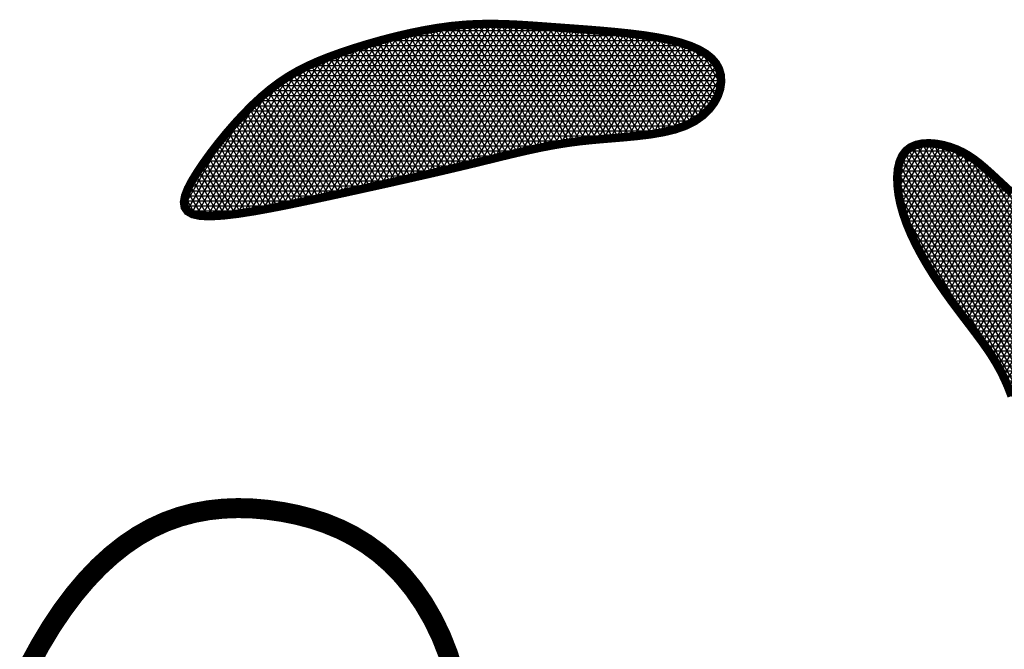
# Model space of a CAD drawing. Extents: x 2.5 to 15.1, y -11 to 11.4.
# Tile 178 of 182: x 13.7312 to 13.8447, y -8.9305 to -8.858. Entities that reach past the tile are written whole.
import ezdxf

# ---------------------------------------------------------------- set-up
doc = ezdxf.new("R2010")
doc.units = 0
doc.header["$MEASUREMENT"] = 0
doc.layers.add('FACE', color=7, linetype='CONTINUOUS')

msp = doc.modelspace()

# ---------------------------------------------------------------- hatches: boundary and pattern name
at = {"layer": 'FACE', "linetype": 'Continuous'}
h = msp.add_hatch(dxfattribs=at)
h.set_pattern_fill('NET3', scale=0.004605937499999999, angle=-1.90833280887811e-13, style=0)
h.set_pattern_definition([(360, (11.77774965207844, -11.72701106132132), (1.983485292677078e-18, 0.0005757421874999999), []), (59.99999999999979, (11.77774965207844, -11.72701106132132), (-0.0004986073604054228, 0.0002878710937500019), []), (119.9999999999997, (11.77774965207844, -11.72701106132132), (-0.0004986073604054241, -0.0002878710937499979), [])])
h.paths.add_polyline_path([(13.8606910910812, -8.90668467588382), (13.86048586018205, -8.9050030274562), (13.8602370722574, -8.903355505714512), (13.85994662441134, -8.901745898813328), (13.85961641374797, -8.90017799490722), (13.85924833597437, -8.898655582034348), (13.85884428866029, -8.89718244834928), (13.85840616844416, -8.895762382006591), (13.85793587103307, -8.894399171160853), (13.85743403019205, -8.89309470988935), (13.85689622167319, -8.891843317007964), (13.85631675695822, -8.890637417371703), (13.85568994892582, -8.889469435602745), (13.85501010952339, -8.888331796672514), (13.85427154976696, -8.887216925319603), (13.8534685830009, -8.88611724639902), (13.85259552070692, -8.885025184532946), (13.85165109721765, -8.883936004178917), (13.85065173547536, -8.882856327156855), (13.84961828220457, -8.881795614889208), (13.84857158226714, -8.880763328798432), (13.84753248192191, -8.87976893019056), (13.84652182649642, -8.878821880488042), (13.84556046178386, -8.877931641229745), (13.8446692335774, -8.87710767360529), (13.84386235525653, -8.8763572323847), (13.84312751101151, -8.875678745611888), (13.84244575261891, -8.87506843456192), (13.84179813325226, -8.87452252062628), (13.84116570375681, -8.874037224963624), (13.84052951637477, -8.87360876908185), (13.83987062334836, -8.873233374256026), (13.83917007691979, -8.872907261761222), (13.83841587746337, -8.872629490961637), (13.83762381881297, -8.872410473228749), (13.83681664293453, -8.87226345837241), (13.83601709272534, -8.872201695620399), (13.83524791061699, -8.872238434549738), (13.83453183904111, -8.872386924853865), (13.83389161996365, -8.872660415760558), (13.8333499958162, -8.87307215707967), (13.83292528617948, -8.873630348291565), (13.83261811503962, -8.874322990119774), (13.83242468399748, -8.875133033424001), (13.83234119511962, -8.876043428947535), (13.83236384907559, -8.877037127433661), (13.83248884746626, -8.8780970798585), (13.83271239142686, -8.87920623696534), (13.83303068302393, -8.880347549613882), (13.83343866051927, -8.881505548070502), (13.83392621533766, -8.882671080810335), (13.83448197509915, -8.883836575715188), (13.83509456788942, -8.884994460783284), (13.83575262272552, -8.886137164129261), (13.83644476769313, -8.887257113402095), (13.83715963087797, -8.888346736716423), (13.83788584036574, -8.889398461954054), (13.83861297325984, -8.890406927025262), (13.83933440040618, -8.891375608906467), (13.84004444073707, -8.892310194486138), (13.84073741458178, -8.893216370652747), (13.84140764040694, -8.89409982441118), (13.84204943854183, -8.89496624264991), (13.84265712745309, -8.895821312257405), (13.84322502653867, -8.89667072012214), (13.84374935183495, -8.897522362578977), (13.8442339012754, -8.89839297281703), (13.84468436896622, -8.899301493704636), (13.84510644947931, -8.900266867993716), (13.84550583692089, -8.901308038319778), (13.84588822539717, -8.902443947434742), (13.84625930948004, -8.90369353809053), (13.84662478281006, -8.90507575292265), (13.84698907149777, -8.90659879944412), (13.84735152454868, -8.90822794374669), (13.84771022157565, -8.909917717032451), (13.84806324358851, -8.911622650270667), (13.84840867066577, -8.913297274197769), (13.84874458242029, -8.914896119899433), (13.84906905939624, -8.916373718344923), (13.84938018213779, -8.9176846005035), (13.84967919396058, -8.91879371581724), (13.84997999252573, -8.91970768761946), (13.85029963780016, -8.920443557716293), (13.85065519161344, -8.921018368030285), (13.85106371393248, -8.921449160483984), (13.85154226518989, -8.92175297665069), (13.85210790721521, -8.921946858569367), (13.85277769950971, -8.92204784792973), (13.85356017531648, -8.922067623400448), (13.8544297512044, -8.921996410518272), (13.85535231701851, -8.921819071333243), (13.85629376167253, -8.921520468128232), (13.85721997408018, -8.921085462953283), (13.85809684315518, -8.92049891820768), (13.85889025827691, -8.919745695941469), (13.85956610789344, -8.918810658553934), (13.86009817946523, -8.917685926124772), (13.86049185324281, -8.916392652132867), (13.86076040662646, -8.914959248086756), (13.86091711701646, -8.913414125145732), (13.86097526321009, -8.911785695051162), (13.86094812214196, -8.910102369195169), (13.86084897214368, -8.908392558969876)])
h.paths.add_polyline_path([(13.76690591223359, -8.878282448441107), (13.76913936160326, -8.877796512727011), (13.77134628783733, -8.877312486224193), (13.77351532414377, -8.876832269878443), (13.77563510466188, -8.876357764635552), (13.77769426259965, -8.875890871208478), (13.7796814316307, -8.875433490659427), (13.78158524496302, -8.874987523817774), (13.78339433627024, -8.874554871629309), (13.78510270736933, -8.874137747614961), (13.78672583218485, -8.873739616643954), (13.7882845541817, -8.873364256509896), (13.7897997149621, -8.87301544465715), (13.79129215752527, -8.872696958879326), (13.79278272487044, -8.872412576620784), (13.79429225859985, -8.872166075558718), (13.7958416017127, -8.871961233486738), (13.79744338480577, -8.87179772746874), (13.79907738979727, -8.871658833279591), (13.80071518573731, -8.871523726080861), (13.80232834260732, -8.871371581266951), (13.80388842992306, -8.871181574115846), (13.80536701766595, -8.870932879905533), (13.80673567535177, -8.870604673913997), (13.80796597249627, -8.870176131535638), (13.80903453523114, -8.869633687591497), (13.8099382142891, -8.868992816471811), (13.81067891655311, -8.868276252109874), (13.81125854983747, -8.867506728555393), (13.81167902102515, -8.866706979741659), (13.81194223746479, -8.865899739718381), (13.81205010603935, -8.865107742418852), (13.81200453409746, -8.864353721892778), (13.81180711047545, -8.863656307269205), (13.81145815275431, -8.863017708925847), (13.81095765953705, -8.862436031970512), (13.81030562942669, -8.861909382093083), (13.80950206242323, -8.861435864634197), (13.80854695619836, -8.861013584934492), (13.80744031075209, -8.86064064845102), (13.80618212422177, -8.860315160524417), (13.80477713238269, -8.860034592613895), (13.80324901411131, -8.859793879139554), (13.80162618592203, -8.859587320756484), (13.79993706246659, -8.859409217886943), (13.79821005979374, -8.859253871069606), (13.79647359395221, -8.859115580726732), (13.79475608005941, -8.858988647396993), (13.79308593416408, -8.858867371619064), (13.79148399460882, -8.85874858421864), (13.78994079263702, -8.858639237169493), (13.7884392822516, -8.858548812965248), (13.7869624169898, -8.858486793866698), (13.78549315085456, -8.858462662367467), (13.78401443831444, -8.858485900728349), (13.7825092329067, -8.858565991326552), (13.78096048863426, -8.858712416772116), (13.77935747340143, -8.858931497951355), (13.77771470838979, -8.859216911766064), (13.77605302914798, -8.859559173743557), (13.77439327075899, -8.859948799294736), (13.77275626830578, -8.860376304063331), (13.77116285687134, -8.860832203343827), (13.7696338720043, -8.86130701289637), (13.76819014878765, -8.861791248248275), (13.76684652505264, -8.862279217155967), (13.76559384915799, -8.862780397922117), (13.76441697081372, -8.863308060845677), (13.7633007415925, -8.863875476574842), (13.76223001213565, -8.864495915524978), (13.76118963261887, -8.865182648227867), (13.7601644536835, -8.865948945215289), (13.75913932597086, -8.86680807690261), (13.7581041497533, -8.867767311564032), (13.75706901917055, -8.868809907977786), (13.75604907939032, -8.869913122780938), (13.75505947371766, -8.871054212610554), (13.75411534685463, -8.87221043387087), (13.75323184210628, -8.87335904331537), (13.75242410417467, -8.874477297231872), (13.75170727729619, -8.875542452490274), (13.75109840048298, -8.876533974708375), (13.7506220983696, -8.877440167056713), (13.7503048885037, -8.878251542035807), (13.7501732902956, -8.878958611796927), (13.75025382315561, -8.879551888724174), (13.75057300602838, -8.880021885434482), (13.75115735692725, -8.880359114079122), (13.75203339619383, -8.880554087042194), (13.75321627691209, -8.880602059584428), (13.75467569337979, -8.880517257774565), (13.75636997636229, -8.880318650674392), (13.75825745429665, -8.880025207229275), (13.76029645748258, -8.87965589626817), (13.76244531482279, -8.879229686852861), (13.764662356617, -8.878765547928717)])

# ---------------------------------------------------------------- linework, layer by layer
at = {"layer": 'FACE', "color": 7, "const_width": 0.0009694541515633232}
msp.add_lwpolyline([(13.76690591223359, -8.878282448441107), (13.76913936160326, -8.877796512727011), (13.77134628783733, -8.877312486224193), (13.77351532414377, -8.876832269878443), (13.77563510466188, -8.876357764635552), (13.77769426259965, -8.875890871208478), (13.7796814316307, -8.875433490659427), (13.78158524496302, -8.874987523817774), (13.78339433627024, -8.874554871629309), (13.78510270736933, -8.874137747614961), (13.78672583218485, -8.873739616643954), (13.7882845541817, -8.873364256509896), (13.7897997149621, -8.87301544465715), (13.79129215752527, -8.872696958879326), (13.79278272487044, -8.872412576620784), (13.79429225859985, -8.872166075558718), (13.7958416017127, -8.871961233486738), (13.79744338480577, -8.87179772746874), (13.79907738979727, -8.871658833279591), (13.80071518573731, -8.871523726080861), (13.80232834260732, -8.871371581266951), (13.80388842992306, -8.871181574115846), (13.80536701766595, -8.870932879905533), (13.80673567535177, -8.870604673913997), (13.80796597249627, -8.870176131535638), (13.80903453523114, -8.869633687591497), (13.8099382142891, -8.868992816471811), (13.81067891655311, -8.868276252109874), (13.81125854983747, -8.867506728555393), (13.81167902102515, -8.866706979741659), (13.81194223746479, -8.865899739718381), (13.81205010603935, -8.865107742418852), (13.81200453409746, -8.864353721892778), (13.81180711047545, -8.863656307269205), (13.81145815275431, -8.863017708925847), (13.81095765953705, -8.862436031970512), (13.81030562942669, -8.861909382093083), (13.80950206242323, -8.861435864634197), (13.80854695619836, -8.861013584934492), (13.80744031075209, -8.86064064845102), (13.80618212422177, -8.860315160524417), (13.80477713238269, -8.860034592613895), (13.80324901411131, -8.859793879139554), (13.80162618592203, -8.859587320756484), (13.79993706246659, -8.859409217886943), (13.79821005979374, -8.859253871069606), (13.79647359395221, -8.859115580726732), (13.79475608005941, -8.858988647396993), (13.79308593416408, -8.858867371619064), (13.79148399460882, -8.85874858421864), (13.78994079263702, -8.858639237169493), (13.7884392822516, -8.858548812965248), (13.7869624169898, -8.858486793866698), (13.78549315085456, -8.858462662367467), (13.78401443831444, -8.858485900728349), (13.7825092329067, -8.858565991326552), (13.78096048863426, -8.858712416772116), (13.77935747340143, -8.858931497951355), (13.77771470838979, -8.859216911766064), (13.77605302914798, -8.859559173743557), (13.77439327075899, -8.859948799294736), (13.77275626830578, -8.860376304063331), (13.77116285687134, -8.860832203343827), (13.7696338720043, -8.86130701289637), (13.76819014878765, -8.861791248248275), (13.76684652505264, -8.862279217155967), (13.76559384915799, -8.862780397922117), (13.76441697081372, -8.863308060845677), (13.7633007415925, -8.863875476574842), (13.76223001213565, -8.864495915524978), (13.76118963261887, -8.865182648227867), (13.7601644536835, -8.865948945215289), (13.75913932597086, -8.86680807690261), (13.7581041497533, -8.867767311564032), (13.75706901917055, -8.868809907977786), (13.75604907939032, -8.869913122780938), (13.75505947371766, -8.871054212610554), (13.75411534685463, -8.87221043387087), (13.75323184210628, -8.87335904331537), (13.75242410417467, -8.874477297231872), (13.75170727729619, -8.875542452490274), (13.75109840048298, -8.876533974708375), (13.7506220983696, -8.877440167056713), (13.7503048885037, -8.878251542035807), (13.7501732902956, -8.878958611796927), (13.75025382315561, -8.879551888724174), (13.75057300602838, -8.880021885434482), (13.75115735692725, -8.880359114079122), (13.75203339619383, -8.880554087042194), (13.75321627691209, -8.880602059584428), (13.75467569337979, -8.880517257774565), (13.75636997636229, -8.880318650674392), (13.75825745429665, -8.880025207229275), (13.76029645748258, -8.87965589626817), (13.76244531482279, -8.879229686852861), (13.764662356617, -8.878765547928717)], close=True, dxfattribs=at)
at = {"layer": 'FACE', "color": 7}
for points, const_width in [([(13.84556046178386, -8.877931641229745), (13.8446692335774, -8.87710767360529), (13.84386235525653, -8.8763572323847), (13.84312751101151, -8.875678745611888), (13.84244575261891, -8.87506843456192), (13.84179813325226, -8.87452252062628), (13.84116570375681, -8.874037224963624), (13.84052951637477, -8.87360876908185), (13.83987062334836, -8.873233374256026), (13.83917007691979, -8.872907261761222), (13.83841587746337, -8.872629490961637), (13.83762381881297, -8.872410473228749), (13.83681664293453, -8.87226345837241), (13.83601709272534, -8.872201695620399), (13.83524791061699, -8.872238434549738), (13.83453183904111, -8.872386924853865), (13.83389161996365, -8.872660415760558), (13.8333499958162, -8.87307215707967), (13.83292528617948, -8.873630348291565), (13.83261811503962, -8.874322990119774), (13.83242468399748, -8.875133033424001), (13.83234119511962, -8.876043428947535), (13.83236384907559, -8.877037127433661), (13.83248884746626, -8.8780970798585), (13.83271239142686, -8.87920623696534), (13.83303068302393, -8.880347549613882), (13.83343866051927, -8.881505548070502), (13.83392621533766, -8.882671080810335), (13.83448197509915, -8.883836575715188), (13.83509456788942, -8.884994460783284), (13.83575262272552, -8.886137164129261), (13.83644476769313, -8.887257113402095), (13.83715963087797, -8.888346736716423), (13.83788584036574, -8.889398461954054), (13.83861297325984, -8.890406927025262), (13.83933440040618, -8.891375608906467), (13.84004444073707, -8.892310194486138), (13.84073741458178, -8.893216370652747), (13.84140764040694, -8.89409982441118), (13.84204943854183, -8.89496624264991), (13.84265712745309, -8.895821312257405), (13.84322502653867, -8.89667072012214), (13.84374935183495, -8.897522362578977), (13.8442339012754, -8.89839297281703), (13.84468436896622, -8.899301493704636), (13.84510644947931, -8.900266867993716), (13.84550583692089, -8.901308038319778)], 0.0009694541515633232), ([(13.73239707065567, -8.932202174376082), (13.73360654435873, -8.92998288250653), (13.73487102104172, -8.927888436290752), (13.736182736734, -8.925933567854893), (13.73753507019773, -8.924130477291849), (13.73892596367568, -8.922481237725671), (13.74035449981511, -8.920985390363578), (13.74181976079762, -8.919642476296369), (13.7433208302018, -8.918452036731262), (13.74485679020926, -8.917413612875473), (13.74642672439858, -8.916526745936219), (13.74802971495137, -8.915790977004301), (13.74966402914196, -8.915204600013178), (13.75132466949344, -8.914760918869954), (13.75300582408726, -8.914451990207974), (13.75470167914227, -8.914269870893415), (13.75640642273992, -8.914206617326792), (13.75811424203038, -8.914254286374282), (13.75981932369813, -8.914404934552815), (13.76151585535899, -8.914650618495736), (13.76319792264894, -8.914986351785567), (13.76485920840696, -8.915418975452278), (13.7664932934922, -8.915958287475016), (13.76809375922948, -8.916614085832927), (13.7696541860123, -8.917396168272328), (13.77116815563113, -8.918314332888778), (13.77262924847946, -8.919378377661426), (13.77403104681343, -8.920598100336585), (13.77536605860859, -8.9219800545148), (13.77662250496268, -8.923517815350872), (13.77778753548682, -8.925201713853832), (13.77884829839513, -8.927022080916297), (13.77979194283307, -8.928969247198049), (13.78060561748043, -8.931033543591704), (13.781276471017, -8.933205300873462)], 0.002302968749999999)]:
    msp.add_lwpolyline(points, dxfattribs=dict(at, const_width=const_width))

doc.saveas('drawing.dxf')
